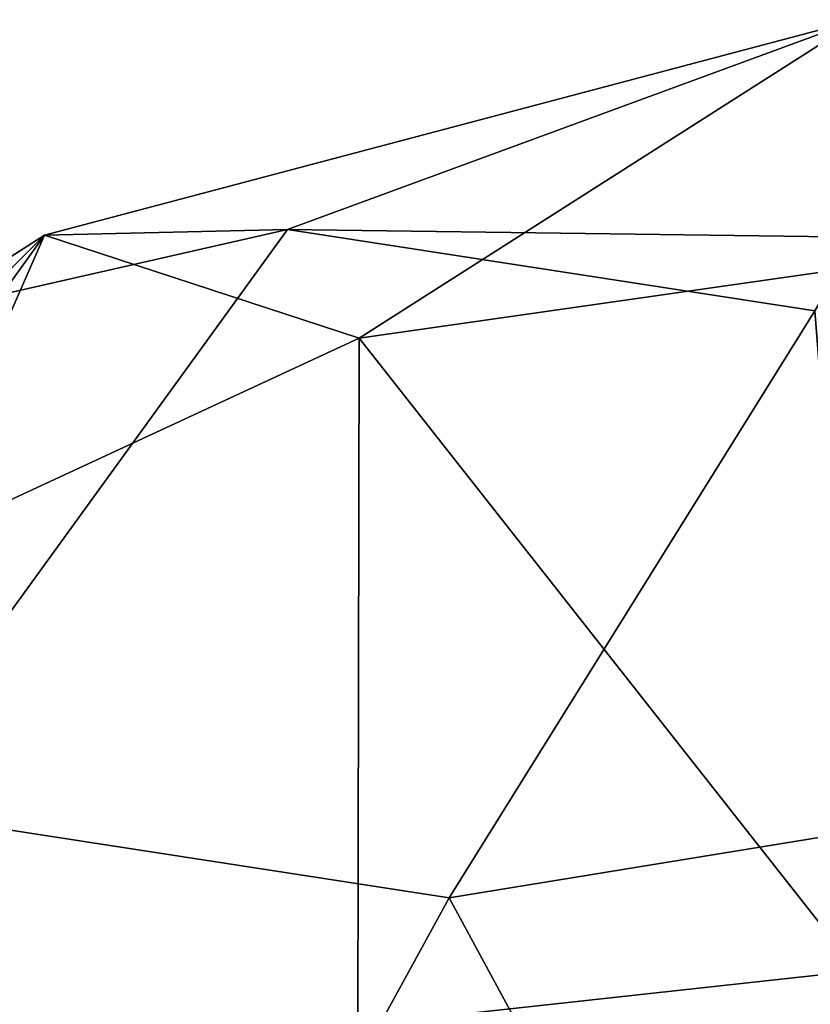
# Model space of a CAD drawing. Header units: inches. Extents: x 0 to 31.9, y -32.8 to 0.
# Tile 152 of 256: x 0.122 to 0.243, y -0.152 to 0. Entities that reach past the tile are written whole.
import ezdxf

# ---------------------------------------------------------------- set-up
doc = ezdxf.new("R2010")
doc.units = ezdxf.units.IN
doc.header["$LTSCALE"] = 0.03937
doc.header["$MEASUREMENT"] = 0
doc.layers.add('A-FURN-3-ST-BK', color=151, linetype='Continuous')

msp = doc.modelspace()

# ---------------------------------------------------------------- meshes
at = {"layer": 'A-FURN-3-ST-BK'}
mesh = msp.add_polyface(dxfattribs=at)
corners = [(0.25038, -0.3092, 32.96185), (2.43707, -0.19315, 32.85355), (0.2507, -0.14696, 32.85354), (2.44101, -0.08484, 32.69134), (0.25091, -0.03856, 32.69134), (2.44226, -0.0468, 32.5), (0.25098, -0.00049, 32.5), (2.44226, -0.0468, 5.25), (0.25098, -0.00049, 5.25), (2.44097, -0.08027, 5.125), (0.25085, -0.03399, 5.125), (2.43747, -0.17171, 5.03349), (0.25049, -0.12549, 5.03349), (2.43268, -0.29661, 5), (0.25, -0.25049, 5), (0.12557, -0.03366, 32.5), (0.12557, -0.03366, 5.25), (0.03366, -0.12521, 32.5), (0.03366, -0.12521, 5.25), (0, -0.25049, 32.5), (0, -0.25049, 5.25), (0.10418, -0.32716, 32.91848), (0.17358, -0.31378, 32.95079), (0.17382, -0.15537, 32.84513), (0.10433, -0.18008, 32.82042), (0.17398, -0.04951, 32.68681), (0.10444, -0.08177, 32.67344), (0.07355, -0.10591, 32.66344), (0.00628, -0.21815, 32.61695), (0, -0.26953, 32.59567), (0.07347, -0.19856, 32.80194), (0.00627, -0.28443, 32.71607), (0.03349, -0.25049, 5.125), (0.03664, -0.13595, 5.18789), (0.10698, -0.04552, 5.24438), (0.16296, -0.03278, 5.16324), (0.24417, -0.0453, 5.1073), (0.18788, -0.13571, 5.03677), (0.125, -0.25049, 5.03349), (0.09836, -0.12191, 5.09844)]
mesh.append_faces([[corners[k] for k in face] for face in [(0, 1, 2), (2, 3, 4), (4, 5, 6), (6, 7, 8), (8, 9, 10), (10, 11, 12), (12, 13, 14), (6, 8, 15), (15, 8, 16), (15, 16, 17), (17, 16, 18), (17, 18, 19), (19, 18, 20), (21, 22, 23, 24), (24, 23, 25, 26), (26, 25, 15), (15, 25, 6), (6, 25, 4), (4, 25, 2), (2, 25, 23), (2, 23, 0), (26, 15, 27), (27, 15, 17), (27, 17, 28), (28, 17, 19), (28, 19, 29), (30, 24, 26, 27), (31, 30, 27, 28), (32, 20, 33), (33, 20, 18), (33, 18, 34), (34, 18, 16), (34, 16, 35), (35, 16, 8), (35, 8, 10), (35, 10, 36), (36, 10, 12), (36, 12, 37), (37, 12, 14), (37, 14, 38), (37, 38, 39), (39, 38, 32), (39, 32, 33), (39, 33, 34, 35), (39, 35, 36, 37)]])

doc.saveas('drawing.dxf')
